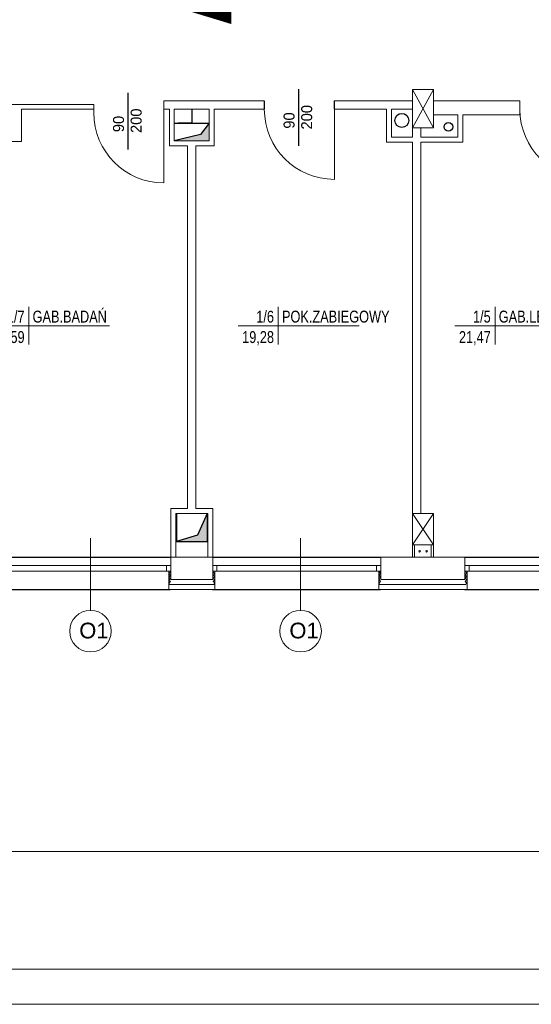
# Model space of a CAD drawing. Header units: millimetres. Extents: x 126553 to 403692, y -95821 to 38049.
# Tile 169 of 256: x 217765 to 218496, y 12157 to 13562. Entities that reach past the tile are written whole.
import ezdxf
from ezdxf.enums import TextEntityAlignment as Align

# ---------------------------------------------------------------- set-up
doc = ezdxf.new("R2010")
doc.units = ezdxf.units.MM
for name, color, linetype, lineweight in [('docieplenie', 6, 'Continuous', 18), ('docieplenie zew.', 6, 'Continuous', 18), ('ewakaucja', 3, 'Continuous', 50), ('OKNA', 7, 'Continuous', 13), ('opisy', 7, 'Continuous', 18), ('ramki', 250, 'Continuous', 13), ('TEREN', 1, 'Continuous', 40), ('WYMIAR', 7, 'Continuous', 18), ('ŚCIANY CIENKIE', 7, 'Continuous', 18), ('ŚCIANY GRUBE', 7, 'Continuous', 20)]:
    doc.layers.add(name, color=color, linetype=linetype, lineweight=lineweight)
doc.layers.add('KOMINY', color=94, linetype='Continuous', plot=False)
doc.layers.add('WIDOK', color=7, linetype='Continuous')
doc.styles.add('Arial', font='arial.ttf')
doc.styles.add('STYLE1', font='txt', dxfattribs={"width": 0.8})
doc.linetypes.add('ZIGZAG', pattern='A,0.0001,-0.2,[131,LTYPESHP.SHX,S=0.2,R=0,X=-0.2,Y=0],-0.4,[131,LTYPESHP.SHX,S=0.2,R=180,X=0.2,Y=0],-0.2', length=0.8001)
doc.dimstyles.new('A_100', dxfattribs={"dimtxt": 26, "dimasz": 2, "dimexe": 0, "dimexo": 5, "dimgap": 0.01, "dimtad": 0, "dimdec": 4, "dimrnd": 0.5, "dimdsep": 46, "dimtxsty": 'Arial', "dimblk1": 'K', "dimblk2": 'K', "dimsah": 1, "dimcen": 10, "dimse1": 1, "dimse2": 1, "dimclrd": 256, "dimclre": 256, "dimclrt": 1, "dimadec": 0, "dimazin": 0, "dimtfac": 0.5, "dimtdec": 4, "dimtmove": 0, "dimatfit": 3, "dimldrblk": 'K', "dimfxl": 1, "dimtvp": 0.75, "dimtolj": 1, "dimtzin": 0, "dimlwd": 13, "dimarcsym": 0})

# ---------------------------------------------------------------- blocks, each defined once
blk = doc.blocks.new('METKA')
for p, q in [((0, 26.9), (0, -26.9)), ((-57.4, 0), (115.4, 0))]:
    blk.add_line(p, q)
at = {"layer": 'opisy', "style": 'STYLE1', "width": 0.8, "flags": 4}
for tag, p in [('NUMER', (-6.1, 4.5)), ('POWIERZCHNIA', (-6, -24.6))]:
    blk.add_attdef(tag, text='', height=17, dxfattribs=at).set_placement(p, align=Align.RIGHT)
for tag, p in [('NAZWA', (5.3, 4.6)), ('POSADZKA', (5.6, -24.7))]:
    blk.add_attdef(tag, p, '', height=17, dxfattribs=at)
blk = doc.blocks.new('stolarka1')
at = {"layer": 'opisy', "color": 8}
blk.add_line((6731.2, -4655), (6731.2, -4757.8), dxfattribs=at)
at = {"layer": 'opisy'}
blk.add_circle((6731.2, -4787.5), 29.7, dxfattribs=at)
at = {"layer": 'opisy', "insert": (6715.2, -4775.4), "char_height": 22.4, "width": 15.9, "attachment_point": 1}
blk.add_mtext('{\\fArial|b0|i0|c238|p34;O1}', dxfattribs=at)
blk = doc.blocks.new('K')
for p, q in [((0, 10), (0, -10)), ((-10, 0), (10, 0)), ((4.24, 4.24), (-4.24, -4.24))]:
    blk.add_line(p, q)
blk.add_trace([(-4.77, -3.71), (-3.71, -4.77), (3.71, 4.77), (4.77, 3.71)])
blk = doc.blocks.new('*D2484')
at = {"layer": 'Defpoints', "color": 0, "linetype": 'ByBlock', "transparency": 16777216}
for p in [(215299.7, 12749.4), (225693.7, 12749.4), (225693.7, 12375.5)]:
    blk.add_point(p, dxfattribs=at)
at = {"layer": 'WYMIAR', "linetype": 'ByBlock', "lineweight": 13, "transparency": 16777216}
blk.add_line((215301.7, 12375.5), (225691.7, 12375.5), dxfattribs=at)
at = {"layer": 'WYMIAR', "linetype": 'ByBlock', "lineweight": 13, "transparency": 16777216, "xscale": 2, "yscale": 2, "zscale": 2, "rotation": 180}
blk.add_blockref('K', (215299.7, 12375.5), dxfattribs=at)
at = {"layer": 'WYMIAR', "linetype": 'ByBlock', "lineweight": 13, "transparency": 16777216, "xscale": 2, "yscale": 2, "zscale": 2}
blk.add_blockref('K', (225693.7, 12375.5), dxfattribs=at)
at = {"layer": 'WYMIAR', "color": 7, "linetype": 'ByBlock', "transparency": 16777216, "insert": (220496.7, 12395.5), "char_height": 26, "attachment_point": 5, "style": 'Arial'}
blk.add_mtext('\\A1;10394', dxfattribs=at)
blk = doc.blocks.new('*D2984')
at = {"layer": 'Defpoints', "color": 0, "linetype": 'ByBlock', "lineweight": -3}
for p in [(220347.7, 15996.4), (214957.2, 12749.4), (220435.7, 12749.4)]:
    blk.add_point(p, dxfattribs=at)
at = {"layer": 'WYMIAR', "linetype": 'ByBlock', "lineweight": 13}
blk.add_line((214957.2, 15994.4), (214957.2, 12751.4), dxfattribs=at)
at = {"layer": 'WYMIAR', "linetype": 'ByBlock', "lineweight": 13, "xscale": 2, "yscale": 2, "zscale": 2}
for p, rotation in [((214957.2, 15996.4), 90), ((214957.2, 12749.4), 270)]:
    blk.add_blockref('K', p, dxfattribs=dict(at, rotation=rotation))
at = {"layer": 'WYMIAR', "color": 7, "linetype": 'ByBlock', "insert": (214937.3, 14372.9), "char_height": 26, "attachment_point": 5, "rotation": 90, "style": 'Arial'}
blk.add_mtext('\\A1;3247', dxfattribs=at)

msp = doc.modelspace()

# ---------------------------------------------------------------- hatches: boundary and pattern name
at = {"layer": 'KOMINY'}
for points in [[(218035.72702, 13414.55581), (218023.33158, 13398.40942), (217985.72702, 13389.55581), (218035.72702, 13389.55581)], [(218032.72704, 12857.86048), (218018.78501, 12826.66666), (217988.72704, 12817.86048), (218032.72704, 12817.86048)]]:
    msp.add_hatch(color=0, dxfattribs=at).paths.add_polyline_path(points)

# ---------------------------------------------------------------- linework, layer by layer
at = {"layer": 'docieplenie', "color": 0, "linetype": 'ZIGZAG'}
for p, q in [((217977.92865, 12771.70882), (217980.50037, 12774.2009)), ((217980.50037, 12774.2009), (217979.25347, 12775.21323)), ((218040.89142, 12774.38731), (218041.75502, 12775.13764)), ((218043.51949, 12772.32389), (218040.89142, 12774.38731)), ((218040.89142, 12770.22293), (218043.51949, 12772.32389)), ((218278.08779, 12769.82997), (218280.44247, 12772.37917)), ((218280.44247, 12772.37917), (218278.21854, 12774.92828)), ((218401.18992, 12770.33605), (218403.44306, 12773.1665)), ((218403.44306, 12773.1665), (218401.25435, 12775.16067)), ((217977.87715, 12762.43488), (217980.52341, 12764.81093)), ((217980.22376, 12760.60647), (217977.87715, 12762.43488)), ((217977.91559, 12766.76537), (217980.52033, 12769.27379)), ((217980.52341, 12764.81093), (217977.91559, 12766.76537)), ((217977.91706, 12758.07933), (217980.22376, 12760.60647)), ((217979.20842, 12756.41124), (217977.91706, 12758.07933)), ((217980.52033, 12769.27379), (217977.92865, 12771.70882)), ((218040.86852, 12765.43364), (218043.48192, 12767.7843)), ((218043.46871, 12763.28065), (218040.86852, 12765.43364)), ((218043.48192, 12767.7843), (218040.89142, 12770.22293)), ((218041.12856, 12760.79359), (218043.46871, 12763.28065)), ((218043.58024, 12758.90041), (218041.12856, 12760.79359)), ((218042.05306, 12756.41124), (218043.58024, 12758.90041)), ((218277.9519, 12764.30459), (218280.37717, 12766.95407)), ((218280.20856, 12760.90565), (218277.9519, 12764.30459)), ((218277.98462, 12758.38924), (218280.20856, 12760.90565)), ((218279.16578, 12756.38883), (218277.98462, 12758.38924)), ((218280.37717, 12766.95407), (218278.08779, 12769.82997)), ((218403.24994, 12767.82719), (218401.18992, 12770.33605)), ((218401.18992, 12765.38275), (218403.24994, 12767.82719)), ((218403.31436, 12763.64584), (218401.18992, 12765.38275)), ((218401.18992, 12760.81539), (218403.31436, 12763.64584)), ((218403.24994, 12758.69255), (218401.18992, 12760.81539)), ((218401.89812, 12756.38883), (218403.24994, 12758.69255)), ((217979.20842, 12756.41124), (218042.05306, 12756.41124)), ((218279.16578, 12756.38883), (218401.89812, 12756.38883))]:
    msp.add_line(p, q, dxfattribs=at)
at = {"layer": 'docieplenie', "color": 0}
for p, q in [((218277.72702, 12775.36048), (218277.72702, 12763.36048)), ((218403.72702, 12749.36048), (218403.72702, 12775.36048))]:
    msp.add_line(p, q, dxfattribs=at)
at = {"layer": 'docieplenie', "color": 0, "lineweight": 30}
for points in [[(218163.3832, 13382.23221), (218163.3832, 13463.10015)], [(217919.84769, 13377.23221), (217919.84769, 13458.10015)]]:
    msp.add_lwpolyline(points, dxfattribs=at)
at = {"layer": 'docieplenie', "color": 0, "lineweight": 0}
for points in [[(218214.29793, 13434.55581), (218214.29793, 13334.55581)], [(217970.76242, 13429.55581), (217970.76242, 13329.55581)]]:
    msp.add_lwpolyline(points, dxfattribs=at)
for centre in [(218214.29793, 13434.55581), (218579.26242, 13434.55581), (217970.76242, 13429.55581)]:
    msp.add_arc(centre, 100, 180, 270, dxfattribs=at)
at = {"layer": 'docieplenie zew.', "color": 0}
for p, q in [((217980.72702, 12775.36048), (217977.72702, 12775.36048)), ((217977.72702, 12775.36048), (217977.72702, 12749.36048)), ((218043.72702, 12775.36048), (218040.72702, 12775.36048)), ((218043.72702, 12749.36048), (218043.72702, 12775.36048)), ((218280.72702, 12775.36048), (218277.72702, 12775.36048)), ((218277.72702, 12775.36048), (218277.72702, 12749.36048)), ((218280.72702, 12775.36048), (218277.72702, 12775.36048)), ((218403.72702, 12775.36048), (218400.72702, 12775.36048)), ((218403.72702, 12775.36048), (218400.72702, 12775.36048)), ((218403.72702, 12749.36048), (218403.72702, 12775.36048)), ((218277.72702, 12763.36048), (218277.72702, 12749.36048)), ((217977.72702, 12749.36048), (218040.72702, 12749.36048)), ((218040.72702, 12749.36048), (218043.72702, 12749.36048)), ((218277.72702, 12749.36048), (218400.72702, 12749.36048)), ((218277.72702, 12749.36048), (218400.72702, 12749.36048)), ((218400.72702, 12749.36048), (218403.72702, 12749.36048)), ((218400.72702, 12749.36048), (218403.72702, 12749.36048))]:
    msp.add_line(p, q, dxfattribs=at)
at = {"layer": 'ewakaucja', "color": 3, "lineweight": 60}
msp.add_lwpolyline([(218005.61174, 13574.859, 0, 37.5, 0), (218067.31499, 13574.859, 37.5, 37.5, 0)], format="xyseb", dxfattribs=at)
at = {"layer": 'KOMINY', "color": 0}
for p, q in [((218010.72702, 13434.55581), (218010.72702, 13414.55581)), ((217985.72702, 13414.55581), (218035.72702, 13414.55581)), ((218010.72702, 13414.55581), (217990.72702, 13414.55581)), ((218035.72702, 13414.55581), (218023.33158, 13398.40942)), ((218023.33158, 13398.40942), (217985.72702, 13389.55581)), ((217988.72704, 12857.86048), (217988.72704, 12817.86048)), ((218032.72704, 12857.86048), (218018.78501, 12826.66666)), ((218032.72704, 12857.86048), (218032.72704, 12817.86048)), ((218018.78501, 12826.66666), (217988.72704, 12817.86048)), ((217988.72704, 12817.86048), (218032.72704, 12817.86048))]:
    msp.add_line(p, q, dxfattribs=at)
for centre, radius in [((218310.64045, 13418.67187), 10), ((218377.13216, 13409.55366), 6.18724)]:
    msp.add_circle(centre, radius, dxfattribs=at)
at = {"layer": 'OKNA', "color": 0}
for p, q in [((217740.10202, 12783.36048), (217980.10202, 12783.36048)), ((217740.10202, 12775.36048), (217980.10202, 12775.36048)), ((217974.72702, 12775.36048), (217974.72702, 12783.36048)), ((218040.10204, 12783.36048), (218280.10204, 12783.36048)), ((218040.10204, 12775.36048), (218280.10204, 12775.36048)), ((218046.72702, 12775.36048), (218046.72702, 12783.36048)), ((218274.72702, 12775.36048), (218274.72702, 12783.36048)), ((218400.10202, 12783.36048), (218640.10202, 12783.36048)), ((218400.10202, 12775.36048), (218640.10202, 12775.36048)), ((218406.72702, 12775.36048), (218406.72702, 12783.36048))]:
    msp.add_line(p, q, dxfattribs=at)
at = {"layer": 'ramki', "color": 0, "ltscale": 0.6}
for points in [[(214683.31194, 16357.33162), (227587.02727, 16357.33162), (227587.02727, 12157.33162), (214683.31194, 12157.33162)], [(214883.31194, 16307.33162), (227537.02727, 16307.33162), (227537.02727, 12207.33162), (214883.31194, 12207.33162)]]:
    msp.add_lwpolyline(points, close=True, dxfattribs=at)
at = {"layer": 'WIDOK', "color": 0}
for p, q in [((217740.10202, 12795.36048), (217980.10202, 12795.36048)), ((218040.10204, 12795.36048), (218280.10204, 12795.36048)), ((218400.10202, 12795.36048), (218640.10202, 12795.36048)), ((217740.10202, 12749.36048), (217980.10202, 12749.36048)), ((218040.10204, 12749.36048), (218280.10204, 12749.36048)), ((218400.10202, 12749.36048), (218640.10202, 12749.36048))]:
    msp.add_line(p, q, dxfattribs=at)
at = {"layer": 'ŚCIANY CIENKIE', "color": 0}
for p, q in [((218355.72702, 13462.86048), (218325.72702, 13407.86048)), ((218325.72702, 13462.86048), (218355.72702, 13407.86048)), ((218355.72702, 12857.86048), (218325.72702, 12812.86048)), ((218325.72702, 12857.86048), (218355.72702, 12812.86048))]:
    msp.add_line(p, q, dxfattribs=at)
at = {"layer": 'ŚCIANY GRUBE', "color": 0}
for p, q in [((218325.72702, 13462.86048), (218325.72702, 13407.86048)), ((218325.72702, 13462.86048), (218355.72702, 13462.86048)), ((218355.72702, 13407.86048), (218355.72702, 13462.86048)), ((217970.72702, 13446.55581), (217970.72702, 13434.55581)), ((217970.72702, 13446.55581), (218114.26254, 13446.55581)), ((218114.26254, 13434.55581), (218114.26254, 13446.55581)), ((218114.26254, 13446.55581), (218114.26254, 13434.55581)), ((218114.29793, 13446.55581), (218114.29793, 13434.55581)), ((218114.29793, 13446.55581), (218114.29793, 13434.55581)), ((218114.33333, 13434.55581), (218114.33333, 13446.55581)), ((218114.33333, 13434.55581), (218114.33333, 13446.55581)), ((218114.33333, 13446.55581), (218114.33333, 13434.55581)), ((218214.26254, 13434.55581), (218214.26254, 13446.55581)), ((218214.26254, 13446.55581), (218325.72702, 13446.55581)), ((218214.29793, 13434.55581), (218214.29793, 13446.55581)), ((218214.29793, 13434.55581), (218214.29793, 13446.55581)), ((218214.29793, 13446.55581), (218214.29793, 13426.55581)), ((218214.29793, 13434.55581), (218214.29793, 13446.55581)), ((218214.29793, 13434.55581), (218214.29793, 13446.55581)), ((218214.29793, 13446.55581), (218214.29793, 13434.55581)), ((218214.33333, 13434.55581), (218214.33333, 13446.55581)), ((218214.33333, 13434.55581), (218214.33333, 13446.55581)), ((218355.72702, 13446.55581), (218479.22702, 13446.55581)), ((218479.22702, 13446.55581), (218479.22702, 13426.55581)), ((218479.22702, 13446.55581), (218479.22702, 13434.55581)), ((218479.26242, 13446.55581), (218479.26242, 13434.55581)), ((218479.26242, 13446.55581), (218479.26242, 13434.55581)), ((218479.29782, 13434.55581), (218479.29782, 13446.55581)), ((218479.29782, 13434.55581), (218479.29782, 13446.55581)), ((218479.29782, 13446.55581), (218479.29782, 13434.55581)), ((217695.72702, 13441.55581), (217870.72702, 13441.55581)), ((217767.72702, 13388.36048), (217767.72702, 13434.55581)), ((217767.72702, 13434.55581), (217870.72702, 13434.55581)), ((217870.72702, 13441.55581), (217870.72702, 13434.55581)), ((217870.72702, 13441.55581), (217870.72702, 13429.55581)), ((217870.76242, 13441.55581), (217870.76242, 13429.55581)), ((217870.76242, 13441.55581), (217870.76242, 13429.55581)), ((217870.79782, 13429.55581), (217870.79782, 13441.55581)), ((217870.79782, 13429.55581), (217870.79782, 13441.55581)), ((217870.79782, 13441.55581), (217870.79782, 13429.55581)), ((217978.72702, 13434.55581), (217970.72702, 13434.55581)), ((217970.76242, 13429.55581), (217970.76242, 13441.55581)), ((217970.76242, 13429.55581), (217970.76242, 13441.55581)), ((217970.76242, 13441.55581), (217970.76242, 13421.55581)), ((217970.76242, 13429.55581), (217970.76242, 13441.55581)), ((217970.76242, 13429.55581), (217970.76242, 13441.55581)), ((217970.76242, 13441.55581), (217970.76242, 13429.55581)), ((217970.79782, 13429.55581), (217970.79782, 13441.55581)), ((217970.79782, 13429.55581), (217970.79782, 13441.55581)), ((217978.72702, 13414.55581), (217978.72702, 13434.55581)), ((217985.72702, 13434.55581), (218035.72702, 13434.55581)), ((217985.72702, 13414.55581), (217985.72702, 13434.55581)), ((218035.72702, 13414.55581), (218035.72702, 13434.55581)), ((218042.72702, 13414.55581), (218042.72702, 13434.55581)), ((218042.72702, 13434.55581), (218114.26254, 13434.55581)), ((218214.26254, 13434.55581), (218288.72702, 13434.55581)), ((218288.72702, 13387.55581), (218288.72702, 13434.55581)), ((218295.72702, 13434.55581), (218295.72702, 13394.55581)), ((218295.72702, 13434.55581), (218325.72702, 13434.55581)), ((218355.72702, 13426.55581), (218390.72702, 13426.55581)), ((218390.72702, 13394.55581), (218390.72702, 13426.55581)), ((218428.72702, 13426.55581), (218397.72702, 13426.55581)), ((218397.72702, 13387.55581), (218397.72702, 13426.55581)), ((218397.72702, 13426.55581), (218479.22702, 13426.55581)), ((217978.72702, 13414.55581), (217978.72702, 13382.55581)), ((217985.72702, 13414.55581), (217985.72702, 13389.55581)), ((218035.72702, 13389.55581), (218035.72702, 13414.55581)), ((218042.72702, 13382.55581), (218042.72702, 13414.55581)), ((218325.72702, 13407.86048), (218355.72702, 13407.86048)), ((218325.72702, 13401.55581), (218325.72702, 13407.86048)), ((218325.72702, 13394.55581), (218325.72702, 13407.86048)), ((218337.72702, 13394.55581), (218337.72702, 13407.86048)), ((218295.72702, 13394.55581), (218325.72702, 13394.55581)), ((218337.72702, 13394.55581), (218390.72702, 13394.55581)), ((218355.72702, 13394.55581), (218390.72702, 13394.55581)), ((217767.72702, 13388.36048), (217686.72702, 13388.36048)), ((217978.72702, 13382.55581), (218004.72702, 13382.55581)), ((217985.72702, 13389.55581), (218035.72702, 13389.55581)), ((218004.72702, 12864.86048), (218004.72702, 13382.55581)), ((218004.72702, 13243.36048), (218004.72702, 13382.55581)), ((218016.72702, 12864.86048), (218016.72702, 13382.55581)), ((218016.72702, 13243.36048), (218016.72702, 13382.55581)), ((218016.72702, 13382.55581), (218018.22704, 13382.55581)), ((218018.22704, 13382.55581), (218042.72702, 13382.55581)), ((218288.72702, 13387.55581), (218325.72702, 13387.55581)), ((218325.72702, 12857.86048), (218325.72702, 13387.55581)), ((218337.72702, 12857.86048), (218337.72702, 13387.55581)), ((218337.72702, 13387.55581), (218397.72702, 13387.55581)), ((217980.72704, 12864.86048), (218004.72702, 12864.86048)), ((217980.72704, 12795.36048), (217980.72704, 12864.86048)), ((217987.72704, 12857.86048), (218033.72704, 12857.86048)), ((217987.72704, 12857.86048), (218028.72704, 12857.86048)), ((217987.72704, 12795.36048), (217987.72704, 12857.86048)), ((218028.72704, 12857.86048), (217988.72704, 12857.86048)), ((218016.72702, 12864.86048), (218040.72704, 12864.86048)), ((218028.72704, 12857.86048), (218029.72704, 12857.86048)), ((218033.72704, 12857.86048), (218032.72704, 12857.86048)), ((218033.72704, 12857.86048), (218033.72704, 12795.36048)), ((218040.72704, 12795.36048), (218040.72704, 12864.86048)), ((218325.72702, 12857.86048), (218325.72702, 12812.86048)), ((218325.72702, 12857.86048), (218355.72702, 12857.86048)), ((218355.72702, 12812.86048), (218355.72702, 12857.86048)), ((218325.72693, 12812.86043), (218325.72693, 12795.36043)), ((218325.72702, 12812.86048), (218355.72702, 12812.86048)), ((218325.72702, 12812.86048), (218325.72702, 12795.36048)), ((218328.72693, 12812.86043), (218328.72693, 12795.36043)), ((218352.72693, 12812.86043), (218352.72693, 12795.36043)), ((218355.72693, 12812.86043), (218355.72693, 12795.36043)), ((217980.72702, 12795.36048), (217980.72702, 12763.36048)), ((218040.72702, 12795.36048), (217980.72702, 12795.36048)), ((218040.72702, 12763.36048), (218040.72702, 12795.36048)), ((218280.72702, 12763.36048), (218280.72702, 12795.36048)), ((218280.72702, 12795.36048), (218400.72702, 12795.36048)), ((218400.72702, 12795.36048), (218400.72702, 12763.36048)), ((217980.72702, 12763.36048), (218040.72702, 12763.36048)), ((218400.72702, 12763.36048), (218280.72702, 12763.36048))]:
    msp.add_line(p, q, dxfattribs=at)
for centre in [(218336.05788, 12803.80639), (218346.05788, 12803.80639)]:
    msp.add_circle(centre, 1.06853, dxfattribs=at)

# ---------------------------------------------------------------- block references
at = {"layer": 'opisy', "color": 0}
ref = msp.add_blockref('METKA', (217778.07167, 13125.62494), dxfattribs=at)
ref.add_attrib('NAZWA', 'GAB.BADAŃ', (217783.41292, 13130.18393), dxfattribs={"height": 17, "style": 'STYLE1', "width": 0.8, "flags": 4})
ref.add_attrib('NUMER', '1/7', dxfattribs={"height": 17, "style": 'STYLE1', "width": 0.8, "flags": 4}).set_placement((217771.92921, 13130.09237), align=Align.RIGHT)
ref.add_attrib('POWIERZCHNIA', '19,59', dxfattribs={"height": 17, "style": 'STYLE1', "width": 0.8, "flags": 4}).set_placement((217772.03066, 13100.98717), align=Align.RIGHT)
ref = msp.add_blockref('METKA', (218134.19492, 13125.62494), dxfattribs=at)
ref.add_attrib('NAZWA', 'POK.ZABIEGOWY', (218139.53617, 13130.18393), dxfattribs={"height": 17, "style": 'STYLE1', "width": 0.8, "flags": 4})
ref.add_attrib('NUMER', '1/6', dxfattribs={"height": 17, "style": 'STYLE1', "width": 0.8, "flags": 4}).set_placement((218128.05246, 13130.09237), align=Align.RIGHT)
ref.add_attrib('POWIERZCHNIA', '19,28', dxfattribs={"height": 17, "style": 'STYLE1', "width": 0.8, "flags": 4}).set_placement((218128.15391, 13100.98717), align=Align.RIGHT)
ref = msp.add_blockref('METKA', (218443.73497, 13125.62494), dxfattribs=at)
ref.add_attrib('NAZWA', 'GAB.LEKARSKI', (218449.07622, 13130.18393), dxfattribs={"height": 17, "style": 'STYLE1', "width": 0.8, "flags": 4})
ref.add_attrib('NUMER', '1/5', dxfattribs={"height": 17, "style": 'STYLE1', "width": 0.8, "flags": 4}).set_placement((218437.59251, 13130.09237), align=Align.RIGHT)
ref.add_attrib('POWIERZCHNIA', '21,47', dxfattribs={"height": 17, "style": 'STYLE1', "width": 0.8, "flags": 4}).set_placement((218437.69396, 13100.98717), align=Align.RIGHT)
at = {"layer": 'TEREN', "color": 0}
for p in [(211134.88685, 17477.31521), (211434.88687, 17477.3152)]:
    msp.add_blockref('stolarka1', p, dxfattribs=at)

# ---------------------------------------------------------------- texts
at = {"layer": 'opisy', "color": 0, "char_height": 15.68, "width": 11.13, "attachment_point": 1, "rotation": 90}
for s, insert in [('200', (217923.40774, 13400.67234)), ('200', (218166.94325, 13405.67234)), ('90', (217898.26476, 13401.86022)), ('90', (218141.80027, 13406.86022))]:
    msp.add_mtext(s, dxfattribs=dict(at, insert=insert))

# ---------------------------------------------------------------- dimensions: what is measured, and where the dimension line sits
at = {"layer": 'WYMIAR', "color": 0, "linetype": 'ByBlock'}
dim = msp.add_linear_dim(base=(214957.23434, 12749.36067), p1=(220347.72702, 15996.36048), p2=(220435.72702, 12749.36067), angle=90, dimstyle='A_100', override={"dimclrt": 7, "dimtmove": 1}, dxfattribs=at)
dim.commit()
dim.dimension.update_dxf_attribs({"geometry": '*D2984', "text_midpoint": (214937.30869, 14372.86057)})
dim = msp.add_linear_dim(base=(225693.72702, 12375.54933), p1=(215299.72702, 12749.36048), p2=(225693.72702, 12749.36048), dimstyle='A_100', override={"dimclrt": 7, "dimtmove": 1}, dxfattribs=at)
dim.commit()
dim.dimension.update_dxf_attribs({"geometry": '*D2484', "text_midpoint": (220496.72702, 12395.47498)})

doc.saveas('drawing.dxf')
